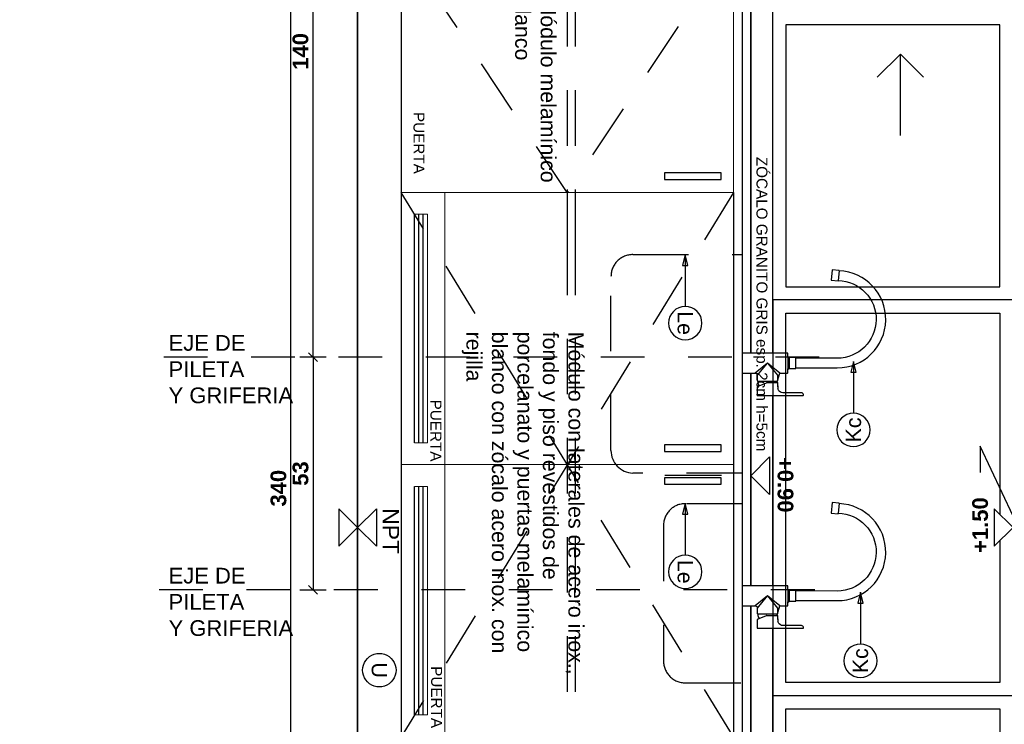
# Model space of a CAD drawing. Header units: millimetres. Extents: x -989 to -850, y -581 to -509.
# Tile 28 of 52: x -955.11 to -952.85, y -575.19 to -573.57. Entities that reach past the tile are written whole.
import ezdxf
from ezdxf.enums import TextEntityAlignment as Align

# ---------------------------------------------------------------- set-up
doc = ezdxf.new("R2010")
doc.units = ezdxf.units.MM
doc.header["$LTSCALE"] = 0.2
doc.set_wipeout_variables(frame=1)
doc.linetypes.add('DASHDOT', pattern=[1, 0.5, -0.25, 0, -0.25])
doc.linetypes.add('HIDDEN2', pattern=[4.7625, 3.175, -1.5875])
for name, color, linetype in [('A Aluminio', 5, 'Continuous'), ('A PROYECCION 2', 2, 'Continuous'), ('A SANITARIO', 5, 'Continuous'), ('A-ALBA-0', 253, 'Continuous'), ('A-ALBA-2', 2, 'Continuous'), ('A-ALBA-4', 6, 'Continuous'), ('A-ANNO-NIV', 2, 'Continuous'), ('A-ANNO-SIMB @ 20', 2, 'Continuous'), ('A-ANOT-COTA-PARC', 1, 'Continuous'), ('A-ANOT-NIVL @ 20', 2, 'Continuous'), ('A-ANOT-TTEC', 1, 'Continuous'), ('A-EQPM-FIJO', 1, 'Continuous'), ('TEXTOS', 2, 'Continuous'), ('TXT COTA', 3, 'Continuous')]:
    doc.layers.add(name, color=color, linetype=linetype)
doc.styles.add('arial', font='arial.ttf')
doc.styles.add('BIS estudio', font='swissl.ttf')
doc.styles.add('BIS-ANOT', font='swiss.ttf')
doc.styles.add('BIS-COTA', font='swissb.ttf')
doc.styles.add('BIS-TXT', font='swiss.ttf')
doc.styles.add('E5-100', font='micross.ttf')
doc.dimstyles.new('BIS-COTA-NIVE', dxfattribs={"dimscale": 1.8, "dimtxt": 0.0018, "dimasz": 0.0015, "dimexe": 0, "dimexo": 0, "dimgap": 0.0027, "dimtad": 2, "dimtih": 1, "dimtoh": 1, "dimzin": 1, "dimdsep": 46, "dimtxsty": 'BIS-COTA', "dimblk1": 'MARK1', "dimblk2": 'MARK2', "dimsah": 1, "dimcen": 0.0015, "dimclrd": 1, "dimclre": 1, "dimaunit": 1, "dimadec": 0, "dimazin": 0, "dimtfac": 1, "dimtix": 1, "dimtofl": 0, "dimtmove": 2, "dimatfit": 3, "dimldrblk": 'MARK1', "dimfxl": 1, "dimtolj": 1, "dimarcsym": 0})
doc.dimstyles.new('BIS-COTA-PARC', dxfattribs={"dimscale": 0, "dimtxt": 0.0018, "dimasz": 0.001, "dimexe": 0.0015, "dimexo": 0, "dimgap": 0.0005, "dimtad": 1, "dimdec": 0, "dimlfac": 100, "dimzin": 9, "dimdsep": 46, "dimtxsty": 'BIS-COTA', "dimblk": 'OBLIQUE', "dimcen": 2.5, "dimclrd": 256, "dimclre": 251, "dimclrt": 2, "dimadec": 1, "dimazin": 2, "dimtfac": 1, "dimtdec": 0, "dimtix": 1, "dimtmove": 2, "dimatfit": 3, "dimldrblk": 'DOT', "dimfxl": 0.0015, "dimfxlon": 1, "dimtolj": 1, "dimtzin": 0, "dimarcsym": 0})

# ---------------------------------------------------------------- blocks, each defined once
blk = doc.blocks.new('_Oblique')
at = {"layer": 'TXT COTA', "color": 0, "lineweight": -2}
blk.add_line((-0.5, -0.5), (0.5, 0.5), dxfattribs=at)
blk = doc.blocks.new('*D627')
at = {"layer": 'A-ANOT-COTA-PARC', "color": 251, "lineweight": -2, "transparency": 16777216}
for p, q in [((-954.5142, -572.9447), (-954.4542, -572.9447)), ((-954.4542, -576.3447), (-954.5142, -576.3447))]:
    blk.add_line(p, q, dxfattribs=at)
at = {"layer": 'A-ANOT-COTA-PARC', "lineweight": -2, "transparency": 16777216}
blk.add_line((-954.4842, -576.3447), (-954.4842, -572.9447), dxfattribs=at)
at = {"layer": 'Defpoints', "color": 0, "transparency": 16777216}
for p in [(-955.105, -572.9447), (-954.4842, -572.9447), (-952.1202, -576.3447)]:
    blk.add_point(p, dxfattribs=at)
at = {"layer": 'A-ANOT-COTA-PARC', "lineweight": -2, "transparency": 16777216, "xscale": 0.02, "yscale": 0.02, "zscale": 0.02}
for p, rotation in [((-954.4842, -572.9447), 90), ((-954.4842, -576.3447), 270)]:
    blk.add_blockref('_Oblique', p, dxfattribs=dict(at, rotation=rotation))
at = {"layer": 'A-ANOT-COTA-PARC', "color": 2, "transparency": 16777216, "insert": (-954.5127, -574.6447), "char_height": 0.036, "attachment_point": 5, "rotation": 90, "style": 'BIS-COTA'}
blk.add_mtext('\\A1;340', dxfattribs=at)
blk = doc.blocks.new('_Dot')
at = {"color": 0, "linetype": 'ByBlock', "lineweight": -2}
blk.add_line((-0.5, 0), (-1, 0), dxfattribs=at)
at = {"color": 0, "linetype": 'ByBlock', "const_width": 0.5}
blk.add_lwpolyline([(-0.25, 0, 1), (0.25, 0, 1)], format="xyb", close=True, dxfattribs=at)
blk = doc.blocks.new('BIS-GRIC1-FA')
blk.add_wipeout([(0.028, 0.035), (0.0275, 0.035), (0.0271, 0.0349), (0.0266, 0.0348), (0.0262, 0.0347), (0.0258, 0.0345), (0.0254, 0.0343), (0.025, 0.034), (0.0246, 0.0337), (0.0243, 0.0334), (0.024, 0.033), (0.0238, 0.0326), (0.0235, 0.0322), (0.0233, 0.0318), (0.0232, 0.0314), (0.0231, 0.0309), (0.023, 0.0305), (0.023, 0.03), (0.023, 0), (-0.023, 0), (-0.023, 0.1037), (-0.023, 0.1038), (-0.023, 0.1039), (-0.023, 0.104), (-0.0229, 0.1041), (-0.0229, 0.1042), (-0.0228, 0.1043), (-0.0228, 0.1043), (-0.0227, 0.1044), (-0.0226, 0.1045), (-0.0226, 0.1045), (-0.0225, 0.1046), (-0.0224, 0.1046), (-0.0223, 0.1047), (-0.0222, 0.1047), (-0.0221, 0.1047), (-0.022, 0.1047), (-0.0135, 0.105), (-0.0135, 0.107), (-0.0125, 0.1076), (-0.0125, 0.1227), (-0.0124, 0.1228), (-0.0122, 0.1228), (-0.0121, 0.1229), (-0.0119, 0.1229), (-0.0118, 0.1229), (-0.0117, 0.123), (-0.0115, 0.123), (-0.0114, 0.123), (-0.0112, 0.123), (-0.011, 0.2177), (-0.0117, 0.2288), (-0.0138, 0.2397), (-0.0172, 0.2503), (-0.0218, 0.2603), (-0.0277, 0.2697), (-0.0348, 0.2783), (-0.0428, 0.286), (-0.0517, 0.2926), (-0.0614, 0.298), (-0.0717, 0.3022), (-0.0824, 0.305), (-0.0934, 0.3066), (-0.1045, 0.3067), (-0.1155, 0.3055), (-0.1263, 0.3029), (-0.1367, 0.299), (-0.1465, 0.2938), (-0.1556, 0.2874), (-0.1638, 0.28), (-0.1711, 0.2716), (-0.1772, 0.2623), (-0.1821, 0.2524), (-0.1858, 0.2419), (-0.1882, 0.2311), (-0.1891, 0.22), (-0.1881, 0.2199), (-0.1895, 0.204), (-0.2134, 0.2061), (-0.212, 0.222), (-0.2111, 0.2219), (-0.2097, 0.2356), (-0.2066, 0.2491), (-0.2019, 0.262), (-0.1956, 0.2743), (-0.1879, 0.2857), (-0.1788, 0.296), (-0.1685, 0.3052), (-0.1571, 0.313), (-0.1449, 0.3193), (-0.132, 0.3241), (-0.1186, 0.3272), (-0.1049, 0.3286), (-0.0911, 0.3284), (-0.0775, 0.3264), (-0.0642, 0.3228), (-0.0514, 0.3175), (-0.0394, 0.3107), (-0.0284, 0.3025), (-0.0184, 0.293), (-0.0097, 0.2823), (-0.0024, 0.2706), (0.0034, 0.2581), (0.0076, 0.245), (0.0101, 0.2315), (0.011, 0.2177), (0.011, 0.1369), (0.011, 0.123), (0.0117, 0.123), (0.0117, 0.123), (0.0118, 0.123), (0.0119, 0.123), (0.012, 0.123), (0.012, 0.123), (0.0121, 0.123), (0.0122, 0.1229), (0.0123, 0.1229), (0.0123, 0.1229), (0.0124, 0.1228), (0.0124, 0.1228), (0.0125, 0.1227), (0.0125, 0.1076), (0.0135, 0.107), (0.0135, 0.105), (0.022, 0.1047), (0.0221, 0.1047), (0.0222, 0.1047), (0.0223, 0.1047), (0.0224, 0.1046), (0.0225, 0.1046), (0.0226, 0.1045), (0.0226, 0.1045), (0.0227, 0.1044), (0.0228, 0.1043), (0.0228, 0.1043), (0.0229, 0.1042), (0.0229, 0.1041), (0.023, 0.104), (0.023, 0.1039), (0.023, 0.1038), (0.023, 0.1037), (0.023, 0.086), (0.041, 0.081), (0.0411, 0.081), (0.0412, 0.081), (0.0413, 0.081), (0.0414, 0.0809), (0.0414, 0.0809), (0.0415, 0.0809), (0.0416, 0.0808), (0.0417, 0.0807), (0.0417, 0.0807), (0.0418, 0.0806), (0.0419, 0.0805), (0.0419, 0.0804), (0.0419, 0.0804), (0.042, 0.0803), (0.042, 0.0802), (0.042, 0.0801), (0.042, 0.08), (0.0425, 0.08), (0.0429, 0.0799), (0.0434, 0.0799), (0.0439, 0.0798), (0.0443, 0.0798), (0.0448, 0.0797), (0.0448, 0.081), (0.0453, 0.0815), (0.0525, 0.0815), (0.0525, 0.0817), (0.0525, 0.0817), (0.0525, 0.0818), (0.0525, 0.0818), (0.0525, 0.0818), (0.0525, 0.0819), (0.0525, 0.0819), (0.0526, 0.0819), (0.0526, 0.0819), (0.0526, 0.082), (0.0526, 0.082), (0.0527, 0.082), (0.0527, 0.082), (0.0527, 0.082), (0.0528, 0.082), (0.0528, 0.082), (0.0557, 0.0823), (0.0571, 0.0824), (0.0586, 0.0825), (0.0586, 0.0825), (0.0587, 0.0825), (0.0587, 0.0825), (0.0587, 0.0824), (0.0588, 0.0824), (0.0588, 0.0824), (0.0588, 0.0824), (0.0589, 0.0823), (0.0589, 0.0823), (0.0589, 0.0823), (0.0589, 0.0822), (0.0589, 0.0822), (0.059, 0.0821), (0.0596, 0.0823), (0.0603, 0.0825), (0.0609, 0.0828), (0.0616, 0.0831), (0.0622, 0.0835), (0.0628, 0.0839), (0.0634, 0.0843), (0.0639, 0.0847), (0.0644, 0.0852), (0.0651, 0.086), (0.0657, 0.0868), (0.0663, 0.0876), (0.0668, 0.0885), (0.0672, 0.0894), (0.0676, 0.0904), (0.0679, 0.0913), (0.0681, 0.0923), (0.0683, 0.0933), (0.0683, 0.0943), (0.0684, 0.0953), (0.0683, 0.0964), (0.0683, 0.136), (0.0683, 0.1363), (0.0683, 0.1366), (0.0683, 0.1369), (0.0684, 0.1372), (0.0684, 0.1375), (0.0685, 0.1378), (0.0686, 0.1381), (0.0688, 0.1383), (0.0689, 0.1386), (0.0691, 0.1388), (0.0692, 0.1391), (0.0694, 0.1393), (0.0696, 0.1395), (0.0698, 0.1396), (0.07, 0.1398), (0.0703, 0.1399), (0.0705, 0.14), (0.0707, 0.1401), (0.0709, 0.1402), (0.0712, 0.1403), (0.0714, 0.1403), (0.0717, 0.1404), (0.0719, 0.1404), (0.0722, 0.1404), (0.0725, 0.1404), (0.0728, 0.1404), (0.073, 0.1405), (0.0733, 0.1404), (0.0734, 0.1404), (0.0735, 0.1404), (0.0736, 0.1404), (0.0737, 0.1404), (0.0738, 0.1403), (0.0738, 0.1403), (0.0739, 0.1402), (0.074, 0.1402), (0.074, 0.1401), (0.0741, 0.14), (0.0742, 0.14), (0.0742, 0.1399), (0.0742, 0.1398), (0.0743, 0.1397), (0.0743, 0.1396), (0.0743, 0.1395), (0.0743, 0.1394), (0.0743, 0.0355), (0.0743, 0.0354), (0.0743, 0.0353), (0.0742, 0.0352), (0.0742, 0.0351), (0.0742, 0.0351), (0.0741, 0.035), (0.0741, 0.0349), (0.074, 0.0348), (0.0739, 0.0348), (0.0738, 0.0347), (0.0738, 0.0346), (0.0737, 0.0346), (0.0736, 0.0346), (0.0735, 0.0345), (0.0734, 0.0345), (0.0733, 0.0345), (0.0547, 0.0345), (0.0546, 0.0345), (0.0546, 0.0345), (0.0546, 0.0345), (0.0545, 0.0345), (0.0545, 0.0346), (0.0544, 0.0346), (0.0544, 0.0346), (0.0544, 0.0346), (0.0543, 0.0346), (0.0543, 0.0347), (0.0543, 0.0347), (0.0542, 0.0347), (0.0542, 0.0348), (0.0535, 0.0362), (0.0529, 0.0376), (0.0522, 0.0391), (0.0512, 0.0385), (0.0501, 0.0379), (0.049, 0.0375), (0.0479, 0.0371), (0.0467, 0.0367), (0.0456, 0.0365), (0.0444, 0.0362), (0.0432, 0.0361), (0.042, 0.036)])
for p, q in [((-0.2111, 0.2219), (-0.1891, 0.22)), ((-0.011, 0.123), (-0.0112, 0.123)), ((0.011, 0.123), (-0.011, 0.123)), ((-0.0135, 0.105), (0.0135, 0.105)), ((-0.0125, 0.1076), (0.0125, 0.1076)), ((0.023, 0.086), (0, 0.058)), ((0, 0.058), (0.028, 0.081)), ((0.028, 0.081), (0.041, 0.081)), ((0.042, 0.08), (0.042, 0.036)), ((0.0448, 0.0564), (0.0448, 0.0797)), ((0.028, 0.035), (0, 0.058)), ((0, 0.058), (0.023, 0.03)), ((0.0522, 0.0391), (0.0449, 0.056)), ((0.041, 0.035), (0.028, 0.035)), ((0.028, 0.035), (0.028, 0.035))]:
    blk.add_line(p, q)
blk.add_lwpolyline([(0.042, 0.036, 0.123961), (0.0522, 0.0391, 0.014382), (0.0542, 0.0348, 0.256417), (0.0547, 0.0345), (0.0733, 0.0345, 0.384379), (0.0743, 0.0355), (0.0743, 0.1394, 0.416799), (0.0733, 0.1404, 0.029739), (0.0719, 0.1404, 0.167844), (0.0694, 0.1393, 0.213156), (0.0683, 0.136), (0.0683, 0.0964, -0.217512), (0.0644, 0.0852, -0.128175), (0.059, 0.0821), (0.0589, 0.0822, 0.195668), (0.0586, 0.0825, 0.003761), (0.0557, 0.0823, -0.00046), (0.0528, 0.082, 0.318698), (0.0525, 0.0817), (0.0525, 0.0815), (0.0453, 0.0815), (0.0448, 0.081), (0.0448, 0.0797, 0.048075), (0.042, 0.08, 0.414344), (0.041, 0.081), (0.023, 0.086), (0.023, 0.1037, 0.40462), (0.022, 0.1047), (0.0135, 0.105), (0.0135, 0.107), (0.0125, 0.1076), (0.0125, 0.1227, 0.213541), (0.0117, 0.123), (0.011, 0.123), (0.011, 0.1369), (0.011, 0.2177, 0.9807), (-0.2111, 0.2219), (-0.212, 0.222), (-0.2134, 0.2061), (-0.1895, 0.204), (-0.1881, 0.2199), (-0.1891, 0.22, -0.987285), (-0.011, 0.2177), (-0.0112, 0.123, 0.111865), (-0.0125, 0.1227), (-0.0125, 0.1076), (-0.0135, 0.107), (-0.0135, 0.105), (-0.022, 0.1047, 0.404027), (-0.023, 0.1037), (-0.023, 0), (0.023, 0), (0.023, 0.03, -0.415592), (0.028, 0.035)], format="xyb")
for centre, radius, start, end in [((0.0539, 0.1012), 0.0197, 265.7838, 284.7338), ((0.0458, 0.0564), 0.000969, 179.2276, 203.3976), ((0.041, 0.036), 0.001, 269.9999, 0.0256)]:
    blk.add_arc(centre, radius, start, end)
blk = doc.blocks.new('nivel altimetrico')
blk.add_wipeout([(0, 0), (0.00215, 0.00215), (-0.00215, 0.00215)])
at = {"color": 0, "linetype": 'Continuous'}
blk.add_line((-0.0043, 0), (0.00215, 0), dxfattribs=at)
at = {"color": 0, "linetype": 'Continuous', "ltscale": 5}
blk.add_lwpolyline([(-0.00215, 0.00215), (0.00215, 0.00215), (0, 0), (-0.00215, 0.00215)], dxfattribs=at)
blk = doc.blocks.new('A-ANNO-NOM-2')
blk.add_wipeout([(0, -0.00191), (0.0003, -0.00189), (0.00059, -0.00182), (0.00087, -0.0017), (0.00112, -0.00155), (0.00135, -0.00135), (0.00155, -0.00112), (0.0017, -0.00087), (0.00182, -0.00059), (0.00189, -0.0003), (0.00191, 0), (0.00189, 0.0003), (0.00182, 0.00059), (0.0017, 0.00087), (0.00155, 0.00112), (0.00135, 0.00135), (0.00112, 0.00155), (0.00087, 0.0017), (0.00059, 0.00182), (0.0003, 0.00189), (0, 0.00191), (-0.0003, 0.00189), (-0.00059, 0.00182), (-0.00087, 0.0017), (-0.00112, 0.00155), (-0.00135, 0.00135), (-0.00155, 0.00112), (-0.0017, 0.00087), (-0.00182, 0.00059), (-0.00189, 0.0003), (-0.00191, 0), (-0.00189, -0.0003), (-0.00182, -0.00059), (-0.0017, -0.00087), (-0.00155, -0.00112), (-0.00135, -0.00135), (-0.00112, -0.00155), (-0.00087, -0.0017), (-0.00059, -0.00182), (-0.0003, -0.00189)])
blk.add_lwpolyline([(0, -0.00191), (0.0003, -0.00189), (0.00059, -0.00182), (0.00087, -0.0017), (0.00112, -0.00155), (0.00135, -0.00135), (0.00155, -0.00112), (0.0017, -0.00087), (0.00182, -0.00059), (0.00189, -0.0003), (0.00191, 0), (0.00189, 0.0003), (0.00182, 0.00059), (0.0017, 0.00087), (0.00155, 0.00112), (0.00135, 0.00135), (0.00112, 0.00155), (0.00087, 0.0017), (0.00059, 0.00182), (0.0003, 0.00189), (0, 0.00191), (-0.0003, 0.00189), (-0.00059, 0.00182), (-0.00087, 0.0017), (-0.00112, 0.00155), (-0.00135, 0.00135), (-0.00155, 0.00112), (-0.0017, 0.00087), (-0.00182, 0.00059), (-0.00189, 0.0003), (-0.00191, 0), (-0.00189, -0.0003), (-0.00182, -0.00059), (-0.0017, -0.00087), (-0.00155, -0.00112), (-0.00135, -0.00135), (-0.00112, -0.00155), (-0.00087, -0.0017), (-0.00059, -0.00182), (-0.0003, -0.00189)], close=True)
at = {"color": 1, "linetype": 'Continuous', "style": 'E5-100'}
blk.add_attdef('LETRA', text='', height=0.00175, dxfattribs=at).set_placement((0, 0), align=Align.MIDDLE_CENTER)
blk = doc.blocks.new('*U540')
blk.add_lwpolyline([(0.00785, 0), (0.0066, -0.00031), (0.0066, 0.00031)], close=True)
blk.add_wipeout([(0, -0.00191), (0.0003, -0.00189), (0.00059, -0.00182), (0.00087, -0.0017), (0.00112, -0.00155), (0.00135, -0.00135), (0.00155, -0.00112), (0.0017, -0.00087), (0.00182, -0.00059), (0.00189, -0.0003), (0.00191, 0), (0.00189, 0.0003), (0.00182, 0.00059), (0.0017, 0.00087), (0.00155, 0.00112), (0.00135, 0.00135), (0.00112, 0.00155), (0.00087, 0.0017), (0.00059, 0.00182), (0.0003, 0.00189), (0, 0.00191), (-0.0003, 0.00189), (-0.00059, 0.00182), (-0.00087, 0.0017), (-0.00112, 0.00155), (-0.00135, 0.00135), (-0.00155, 0.00112), (-0.0017, 0.00087), (-0.00182, 0.00059), (-0.00189, 0.0003), (-0.00191, 0), (-0.00189, -0.0003), (-0.00182, -0.00059), (-0.0017, -0.00087), (-0.00155, -0.00112), (-0.00135, -0.00135), (-0.00112, -0.00155), (-0.00087, -0.0017), (-0.00059, -0.00182), (-0.0003, -0.00189)])
at = {"linetype": 'Continuous'}
blk.add_line((0.00785, 0), (0.00191, 0), dxfattribs=at)
blk.add_circle((0, 0), 0.00191)
at = {"color": 1, "linetype": 'Continuous', "style": 'E5-100'}
blk.add_attdef('LETRA', text='', height=0.00175, dxfattribs=at).set_placement((0, 0), align=Align.MIDDLE_CENTER)
blk = doc.blocks.new('*D551')
at = {"layer": 'A-ANOT-COTA-PARC', "color": 251, "lineweight": -2, "transparency": 16777216}
for p, q in [((-954.4038, -574.3447), (-954.4638, -574.3447)), ((-954.4638, -574.8776), (-954.4038, -574.8776))]:
    blk.add_line(p, q, dxfattribs=at)
at = {"layer": 'A-ANOT-COTA-PARC', "lineweight": -2, "transparency": 16777216}
blk.add_line((-954.4338, -574.3447), (-954.4338, -574.8776), dxfattribs=at)
at = {"layer": 'Defpoints', "color": 0, "transparency": 16777216}
for p in [(-954.0556, -574.3447), (-954.5233, -574.8776), (-954.4338, -574.8776)]:
    blk.add_point(p, dxfattribs=at)
at = {"layer": 'A-ANOT-COTA-PARC', "lineweight": -2, "transparency": 16777216, "xscale": 0.02, "yscale": 0.02, "zscale": 0.02}
for p, rotation in [((-954.4338, -574.3447), 90), ((-954.4338, -574.8776), 270)]:
    blk.add_blockref('_Oblique', p, dxfattribs=dict(at, rotation=rotation))
at = {"layer": 'A-ANOT-COTA-PARC', "color": 2, "transparency": 16777216, "insert": (-954.4623, -574.6111), "char_height": 0.036, "attachment_point": 5, "rotation": 90, "style": 'BIS-COTA'}
blk.add_mtext('\\A1;53', dxfattribs=at)
blk = doc.blocks.new('*D552')
at = {"layer": 'A-ANOT-COTA-PARC', "color": 251, "lineweight": -2, "transparency": 16777216}
for p, q in [((-954.4638, -572.9447), (-954.4038, -572.9447)), ((-954.4038, -574.3447), (-954.4638, -574.3447))]:
    blk.add_line(p, q, dxfattribs=at)
at = {"layer": 'A-ANOT-COTA-PARC', "lineweight": -2, "transparency": 16777216}
blk.add_line((-954.4338, -574.3447), (-954.4338, -572.9447), dxfattribs=at)
at = {"layer": 'Defpoints', "color": 0, "transparency": 16777216}
for p in [(-955.0546, -572.9447), (-954.4338, -572.9447), (-953.8256, -574.3447)]:
    blk.add_point(p, dxfattribs=at)
at = {"layer": 'A-ANOT-COTA-PARC', "lineweight": -2, "transparency": 16777216, "xscale": 0.02, "yscale": 0.02, "zscale": 0.02}
for p, rotation in [((-954.4338, -572.9447), 90), ((-954.4338, -574.3447), 270)]:
    blk.add_blockref('_Oblique', p, dxfattribs=dict(at, rotation=rotation))
at = {"layer": 'A-ANOT-COTA-PARC', "color": 2, "transparency": 16777216, "insert": (-954.4623, -573.6447), "char_height": 0.036, "attachment_point": 5, "rotation": 90, "style": 'BIS-COTA'}
blk.add_mtext('\\A1;140', dxfattribs=at)
blk = doc.blocks.new('*U539')
blk.add_wipeout([(0, 0), (0.00215, -0.00215), (-0.00215, -0.00215)])
at = {"color": 0, "linetype": 'Continuous'}
blk.add_line((-0.0043, 0), (0.00215, 0), dxfattribs=at)
at = {"color": 0, "linetype": 'Continuous', "ltscale": 5}
blk.add_lwpolyline([(-0.00215, -0.00215), (0.00215, -0.00215), (0, 0), (-0.00215, -0.00215)], dxfattribs=at)
blk = doc.blocks.new('*D584')
at = {"layer": 'A-ANNO-NIV', "color": 1, "lineweight": -2, "transparency": 16777216}
for p, q in [((-952.8319, -574.7088), (-952.907, -574.5484)), ((-952.907, -574.5484), (-952.907, -574.6084)), ((-952.8319, -574.6488), (-952.8319, -574.7088))]:
    blk.add_line(p, q, dxfattribs=at)
at = {"layer": 'Defpoints', "color": 0, "transparency": 16777216}
for p in [(-952.907, -574.6084), (-952.8319, -574.6488), (-954.3319, -576.3447)]:
    blk.add_point(p, dxfattribs=at)
at = {"layer": 'A-ANNO-NIV', "color": 0, "transparency": 16777216, "insert": (-952.907, -574.7291), "char_height": 0.036, "attachment_point": 5, "rotation": 90, "style": 'BIS-COTA'}
blk.add_mtext('\\A1;+1.50', dxfattribs=at)
blk = doc.blocks.new('MARK1')
at = {"color": 0}
for p, q in [((1, 0), (-1, 0)), ((0, 1.5), (0, -1.5))]:
    blk.add_line(p, q, dxfattribs=at)
blk.add_lwpolyline([(0.5, 0.5), (-0.5, -0.5)], dxfattribs=at)
blk = doc.blocks.new('MARK2')
at = {"color": 0}
for p, q in [((1, 0), (-1, 0)), ((0, 1.5), (0, -1.5))]:
    blk.add_line(p, q, dxfattribs=at)
blk.add_lwpolyline([(0.5, 0.5), (-0.5, -0.5)], dxfattribs=at)
blk = doc.blocks.new('*U64')
blk.add_lwpolyline([(0.00785, 0), (0.0066, -0.00031), (0.0066, 0.00031)], close=True)
blk.add_wipeout([(0, -0.00191), (0.0003, -0.00189), (0.00059, -0.00182), (0.00087, -0.0017), (0.00112, -0.00155), (0.00135, -0.00135), (0.00155, -0.00112), (0.0017, -0.00087), (0.00182, -0.00059), (0.00189, -0.0003), (0.00191, 0), (0.00189, 0.0003), (0.00182, 0.00059), (0.0017, 0.00087), (0.00155, 0.00112), (0.00135, 0.00135), (0.00112, 0.00155), (0.00087, 0.0017), (0.00059, 0.00182), (0.0003, 0.00189), (0, 0.00191), (-0.0003, 0.00189), (-0.00059, 0.00182), (-0.00087, 0.0017), (-0.00112, 0.00155), (-0.00135, 0.00135), (-0.00155, 0.00112), (-0.0017, 0.00087), (-0.00182, 0.00059), (-0.00189, 0.0003), (-0.00191, 0), (-0.00189, -0.0003), (-0.00182, -0.00059), (-0.0017, -0.00087), (-0.00155, -0.00112), (-0.00135, -0.00135), (-0.00112, -0.00155), (-0.00087, -0.0017), (-0.00059, -0.00182), (-0.0003, -0.00189)])
at = {"linetype": 'Continuous'}
blk.add_line((0.00785, 0), (0.00191, 0), dxfattribs=at)
blk.add_circle((0, 0), 0.00191)
at = {"color": 1, "linetype": 'Continuous', "style": 'E5-100'}
blk.add_attdef('LETRA', text='', height=0.00175, dxfattribs=at).set_placement((0, 0), align=Align.MIDDLE_CENTER)

msp = doc.modelspace()

# ---------------------------------------------------------------- hatches: boundary and pattern name
at = {"layer": 'A-ALBA-4'}
h = msp.add_hatch(dxfattribs=at)
h.set_pattern_fill('_USER', color=256, scale=0.01, angle=450, pattern_type=0)
h.set_pattern_definition([(90, (-954.21186, -575.020714), (-0.01, 1e-18), [])])
h.paths.add_polyline_path([(-954.2019, -575.1637), (-954.1719, -575.1637), (-954.1719, -574.6407), (-954.2019, -574.6407)])
h.paths.add_polyline_path([(-954.1719, -574.0177), (-954.2019, -574.0177), (-954.2019, -574.5407), (-954.1719, -574.5407)])

# ---------------------------------------------------------------- linework, layer by layer
at = {"layer": 'A Aluminio', "color": 6, "elevation": -0.0005}
msp.add_lwpolyline([(-953.4719, -573.9677), (-953.4719, -575.2137)], dxfattribs=at)
at = {"layer": 'A PROYECCION 2', "linetype": 'Continuous', "lineweight": 13}
for p, q in [((-954.2319, -573.5051, -0.0005), (-954.2319, -575.7827, -0.0005)), ((-954.2319, -573.9677), (-953.4719, -573.9677)), ((-954.1319, -575.2137, -0.0005), (-954.1319, -573.9677)), ((-954.2319, -574.5907, -0.0005), (-953.4719, -574.5907, -0.0005))]:
    msp.add_line(p, q, dxfattribs=at)
at = {"layer": 'A PROYECCION 2', "linetype": 'Continuous', "lineweight": 13, "elevation": -0.0005}
for points in [[(-953.4719, -573.5067), (-953.4719, -575.7827)], [(-953.4519, -573.5067), (-953.4519, -575.7827)]]:
    msp.add_lwpolyline(points, dxfattribs=at)
at = {"layer": 'A PROYECCION 2', "linetype": 'Continuous', "lineweight": 13}
msp.add_lwpolyline([(-954.2019, -574.5407), (-954.1719, -574.5407), (-954.1719, -574.0177), (-954.2019, -574.0177)], close=True, dxfattribs=at)
at = {"layer": 'A PROYECCION 2', "linetype": 'Continuous', "lineweight": 13, "elevation": -0.0005}
msp.add_lwpolyline([(-954.2019, -575.1637), (-954.1719, -575.1637), (-954.1719, -574.6407), (-954.2019, -574.6407)], close=True, dxfattribs=at)
at = {"layer": 'A SANITARIO', "linetype": 'ByBlock'}
msp.add_line((-953.629, -574.6147, -0.0005), (-953.499, -574.6147, -0.0005), dxfattribs=at)
msp.add_lwpolyline([(-953.4995, -573.9227), (-953.6295, -573.9227), (-953.6295, -573.9377), (-953.4995, -573.9377)], close=True, dxfattribs=at)
at = {"layer": 'A SANITARIO', "linetype": 'ByBlock', "elevation": -0.0005}
for points in [[(-953.4995, -574.5457), (-953.6295, -574.5457), (-953.6295, -574.5607), (-953.4995, -574.5607)], [(-953.4995, -574.6207), (-953.6295, -574.6207), (-953.6295, -574.6357), (-953.4995, -574.6357)]]:
    msp.add_lwpolyline(points, close=True, dxfattribs=at)
at = {"layer": 'A-ALBA-0', "linetype": 'HIDDEN2', "ltscale": 0.2}
for p, q in [((-953.8519, -573.5067, -0.0005), (-953.8519, -574.0757, -0.0005)), ((-953.8339, -573.5067, -0.0005), (-953.8339, -574.0757, -0.0005)), ((-953.4719, -573.9677), (-954.2319, -575.2137, -0.0005)), ((-953.4719, -575.2137, -0.0005), (-954.2319, -573.9677)), ((-953.8519, -574.0757, -0.0005), (-953.8519, -575.7827, -0.0005)), ((-953.8339, -574.0757, -0.0005), (-953.8339, -575.7827, -0.0005))]:
    msp.add_line(p, q, dxfattribs=at)
at = {"layer": 'A-ALBA-0'}
msp.add_line((-952.8319, -575.1197), (-953.3819, -575.1197), dxfattribs=at)
at = {"layer": 'A-ALBA-0', "linetype": 'HIDDEN2', "ltscale": 0.2}
msp.add_lwpolyline([(-953.4719, -573.3987), (-953.8519, -573.9677), (-954.2319, -573.3987)], dxfattribs=at)
at = {"layer": 'A-ALBA-0'}
for points in [[(-953.0894, -573.6509), (-953.1425, -573.7039)], [(-953.0894, -573.8376), (-953.0894, -573.6509), (-953.0364, -573.7039)]]:
    msp.add_lwpolyline(points, dxfattribs=at)
at = {"layer": 'A-ALBA-0', "linetype": 'HIDDEN2', "ltscale": 0.2, "elevation": 0.0005}
for points in [[(-953.4519, -574.6099), (-953.7019, -574.6099, -0.407368), (-953.7519, -574.5582), (-953.7519, -574.1599, -0.414214), (-953.7019, -574.1099), (-953.4519, -574.1099)], [(-953.4519, -574.6802), (-953.5819, -574.6802, 0.414214), (-953.6319, -574.7302), (-953.6319, -575.0402, 0.414214), (-953.5819, -575.0902), (-953.4519, -575.0902)]]:
    msp.add_lwpolyline(points, format="xyb", dxfattribs=at)
at = {"layer": 'A-ALBA-0'}
msp.add_lwpolyline([(-953.3519, -575.7022), (-953.3519, -575.1497), (-952.8619, -575.1497), (-952.8619, -575.7022)], close=True, dxfattribs=at)
at = {"layer": 'A-ALBA-4', "elevation": 0.0005}
msp.add_lwpolyline([(-954.2319, -575.8147), (-954.3319, -575.8147), (-954.3319, -573.4747), (-954.2319, -573.4747)], close=True, dxfattribs=at)
at = {"layer": 'A-EQPM-FIJO', "elevation": 0.0005}
for points in [[(-953.4319, -576.3247), (-953.3819, -576.3247), (-953.3819, -572.9647), (-953.4319, -572.9647)], [(-953.4519, -575.7447), (-953.4319, -575.7447), (-953.4319, -573.5447), (-953.4519, -573.5447)]]:
    msp.add_lwpolyline(points, close=True, dxfattribs=at)

# ---------------------------------------------------------------- texts
at = {"layer": 'A-ANNO-NIV', "attachment_point": 5, "rotation": 270}
for s, insert, char_height, style in [('\\A1;+0.90', (-953.3529, -574.6367, 0.0005), 0.036, 'BIS-COTA'), ('\\A1;NPT', (-954.2557, -574.743, 0.0005), 0.0375, 'BIS estudio')]:
    msp.add_mtext(s, dxfattribs=dict(at, insert=insert, char_height=char_height, style=style))
at = {"layer": 'A-ANOT-TTEC', "char_height": 0.036, "attachment_point": 1, "style": 'BIS-TXT'}
for insert in [(-954.7643, -574.2941, 0.0005), (-954.7643, -574.8269, 0.0005)]:
    msp.add_mtext_dynamic_manual_height_columns('EJE DE PILETA\\PY GRIFERIA', width=0.306258, gutter_width=0.025, heights=[0], dxfattribs=dict(at, insert=insert))
at = {"layer": 'TEXTOS', "attachment_point": 7, "rotation": 270, "style": 'arial'}
for s, width, insert, char_height in [('\\A1;Módulo melamínico blanco', 0.502726, (-953.9716, -573.5213), 0.035), ('\\A1;PUERTA', 0.646215, (-954.2042, -573.7834, -0.0005), 0.025), ('\\A1;Módulo con laterales de acero inox., fondo y piso revestidos de porcelanato y puertas melamínico blanco con zócalo acero inox. con rejilla', 0.833809, (-954.0933, -574.2863), 0.035), ('\\A1;PUERTA', 0.646215, (-954.1654, -574.4419, -0.0005), 0.025), ('\\A1;PUERTA', 0.646215, (-954.1638, -575.0522, -0.0005), 0.025)]:
    msp.add_mtext_dynamic_manual_height_columns(s, width=width, gutter_width=12.5, heights=[0], dxfattribs=dict(at, insert=insert, char_height=char_height))

# ---------------------------------------------------------------- dimensions: what is measured, and where the dimension line sits
at = {"layer": 'A-ANOT-COTA-PARC'}
for base, p1, p2, picture, middle in [((-954.4842, -572.9447, 0.0005), (-952.1202, -576.3447, 0.0005), (-955.105, -572.9447, 0.0005), '*D627', (-954.5127, -574.6447, 0.0005)), ((-954.4338, -572.9447, 0.0005), (-953.8256, -574.3447, 0.0005), (-955.0546, -572.9447, 0.0005), '*D552', (-954.4623, -573.6447, 0.0005))]:
    dim = msp.add_linear_dim(base=base, p1=p1, p2=p2, angle=90, dimstyle='BIS-COTA-PARC', override={"dimscale": 0, "dimtix": 1, "dimtofl": 1, "dimtmove": 2, "dimatfit": 3}, dxfattribs=at)
    dim.commit()
    dim.dimension.update_dxf_attribs({"geometry": picture, "text_midpoint": middle})

# ---------------------------------------------------------------- next in the draw order: block references
at = {"layer": 'A-ANNO-SIMB @ 20', "linetype": 'Continuous'}
ref = msp.add_blockref('A-ANNO-NOM-2', (-954.282, -575.0613, 0.0005), dxfattribs=dict(at, xscale=-20, yscale=20, zscale=20, rotation=269.9999999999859))
ref.add_attrib('LETRA', 'U', dxfattribs={"layer": '0', "color": 1, "linetype": 'Continuous', "height": 0.035, "rotation": 270, "style": 'BIS-ANOT', "text_generation_flag": 2}).set_placement((-954.282, -575.0613, 0.0005), align=Align.MIDDLE_CENTER)
at = {"layer": 'A-ANOT-NIVL @ 20', "yscale": 20, "zscale": 20}
for p, xscale, rotation in [((-953.4319, -574.616, 0.0005), 20, 269.9999999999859), ((-954.3319, -574.7347, 0.0005), -20, 89.99999996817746)]:
    msp.add_blockref('nivel altimetrico', p, dxfattribs=dict(at, xscale=xscale, rotation=rotation))
at = {"layer": 'A-EQPM-FIJO', "rotation": 269.9999999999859}
for p in [(-953.4519, -574.3582, 0.0005), (-953.4519, -574.8911, 0.0005)]:
    msp.add_blockref('BIS-GRIC1-FA', p, dxfattribs=at)

# ---------------------------------------------------------------- next in the draw order: linework, layer by layer
at = {"layer": 'A-ALBA-0'}
for points in [[(-953.3819, -572.9447), (-952.8319, -572.9447), (-952.8319, -574.2137), (-953.3819, -574.2137)], [(-953.3519, -573.5842), (-953.3519, -574.1837), (-952.8619, -574.1837), (-952.8619, -573.5842)]]:
    msp.add_lwpolyline(points, close=True, dxfattribs=at)
at = {"layer": 'A-ALBA-2', "linetype": 'DASHDOT', "ltscale": 0.1}
for p, q in [((-953.2753, -574.3447, 0.0005), (-954.8059, -574.3447, 0.0005)), ((-953.2858, -574.8776, 0.0005), (-954.8059, -574.8776, 0.0005))]:
    msp.add_line(p, q, dxfattribs=at)

# ---------------------------------------------------------------- next in the draw order: block references
at = {"layer": 'A-ANNO-SIMB @ 20', "linetype": 'Continuous'}
ref = msp.add_blockref('*U540', (-953.1972, -574.5113, 0.0005), dxfattribs=dict(at, xscale=-20, yscale=20, zscale=20, rotation=269.9999999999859))
ref.add_attrib('LETRA', 'Kc', dxfattribs={"layer": '0', "color": 1, "linetype": 'Continuous', "height": 0.035, "rotation": 90, "style": 'E5-100'}).set_placement((-953.1972, -574.5113, 0.0005), align=Align.MIDDLE_CENTER)
ref = msp.add_blockref('*U540', (-953.1812, -575.0397, 0.0005), dxfattribs=dict(at, xscale=-20, yscale=20, zscale=20, rotation=269.9999999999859))
ref.add_attrib('LETRA', 'Kc', dxfattribs={"layer": '0', "color": 1, "linetype": 'Continuous', "height": 0.035, "rotation": 90, "style": 'E5-100'}).set_placement((-953.1812, -575.0397, 0.0005), align=Align.MIDDLE_CENTER)

# ---------------------------------------------------------------- next in the draw order: texts
at = {"layer": 'TEXTOS', "insert": (-953.4265, -573.8861, -0.0005), "char_height": 0.025, "attachment_point": 7, "rotation": 270, "style": 'arial'}
msp.add_mtext_dynamic_manual_height_columns('\\A1;ZÓCALO GRANITO GRIS esp: 2cm h=5cm', width=0.912128, gutter_width=12.5, heights=[0], dxfattribs=at)

# ---------------------------------------------------------------- next in the draw order: dimensions: what is measured, and where the dimension line sits
at = {"layer": 'A-ANOT-COTA-PARC'}
dim = msp.add_linear_dim(base=(-954.4338, -574.8776, 0.0005), p1=(-954.0556, -574.3447, 0.0005), p2=(-954.5233, -574.8776, 0.0005), angle=270, dimstyle='BIS-COTA-PARC', override={"dimscale": 0, "dimtix": 1, "dimtofl": 1, "dimtmove": 2, "dimatfit": 3}, dxfattribs=at)
dim.commit()
dim.dimension.update_dxf_attribs({"geometry": '*D551', "text_midpoint": (-954.4623, -574.6111, 0.0005)})

# ---------------------------------------------------------------- next in the draw order: linework, layer by layer
at = {"layer": 'A-ALBA-0'}
for points in [[(-953.3819, -576.3447), (-952.8319, -576.3447), (-952.8319, -574.2137), (-953.3819, -574.2137)], [(-953.3519, -575.0897), (-953.3519, -574.2437), (-952.8619, -574.2437), (-952.8619, -575.0897)]]:
    msp.add_lwpolyline(points, close=True, dxfattribs=at)
at = {"layer": 'A-ALBA-4'}
msp.add_lwpolyline([(-951.6919, -572.9447), (-954.3319, -572.9447), (-954.3319, -576.3447), (-951.9719, -576.3447)], close=True, dxfattribs=at)

# ---------------------------------------------------------------- next in the draw order: block references
at = {"layer": 'A-ANNO-SIMB @ 20', "linetype": 'Continuous'}
ref = msp.add_blockref('*U64', (-953.5819, -574.2668, 0.0005), dxfattribs=dict(at, xscale=-20, yscale=20, zscale=20, rotation=269.9999999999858))
ref.add_attrib('LETRA', 'Le', dxfattribs={"layer": '0', "color": 1, "linetype": 'Continuous', "height": 0.035, "rotation": 270, "style": 'E5-100'}).set_placement((-953.5819, -574.2668, 0.0005), align=Align.MIDDLE_CENTER)
ref = msp.add_blockref('A-ANNO-NOM-2', (-954.282, -575.0613), dxfattribs=dict(at, xscale=-20, yscale=20, zscale=20, rotation=269.9999999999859))
ref.add_attrib('LETRA', 'U', dxfattribs={"layer": '0', "color": 1, "linetype": 'Continuous', "height": 0.035, "rotation": 270, "style": 'BIS-ANOT'}).set_placement((-954.282, -575.0613), align=Align.MIDDLE_CENTER)
at = {"layer": 'A-ANOT-NIVL @ 20', "yscale": 20, "zscale": 20}
for p, xscale, rotation in [((-954.3319, -574.7347), -20, 89.99999996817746), ((-952.8319, -574.7347), 20, 269.999999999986)]:
    msp.add_blockref('*U539', p, dxfattribs=dict(at, xscale=xscale, rotation=rotation))

# ---------------------------------------------------------------- next in the draw order: dimensions: what is measured, and where the dimension line sits
at = {"layer": 'A-ANNO-NIV'}
dim = msp.add_ordinate_dim(feature_location=(-952.8319, -574.6488, -0.0005), offset=(-0.0751, 0.0404), dtype=0, origin=(-954.3319, -576.3447, -0.0005), dimstyle='BIS-COTA-NIVE', override={"dimscale": 0, "dimpost": '+<>', "dimtix": 1, "dimtofl": 0, "dimtmove": 2, "dimatfit": 3}, dxfattribs=at)
dim.commit()
dim.dimension.update_dxf_attribs({"geometry": '*D584', "text_midpoint": (-952.907, -574.7291, -0.0005), "text_rotation": 180})

# ---------------------------------------------------------------- next in the draw order: block references
at = {"layer": 'A-ANNO-SIMB @ 20', "linetype": 'Continuous'}
ref = msp.add_blockref('*U64', (-953.5819, -574.8361, 0.0005), dxfattribs=dict(at, xscale=-20, yscale=20, zscale=20, rotation=269.9999999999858))
ref.add_attrib('LETRA', 'Le', dxfattribs={"layer": '0', "color": 1, "linetype": 'Continuous', "height": 0.035, "rotation": 270, "style": 'E5-100'}).set_placement((-953.5819, -574.8361, 0.0005), align=Align.MIDDLE_CENTER)

doc.saveas('drawing.dxf')
